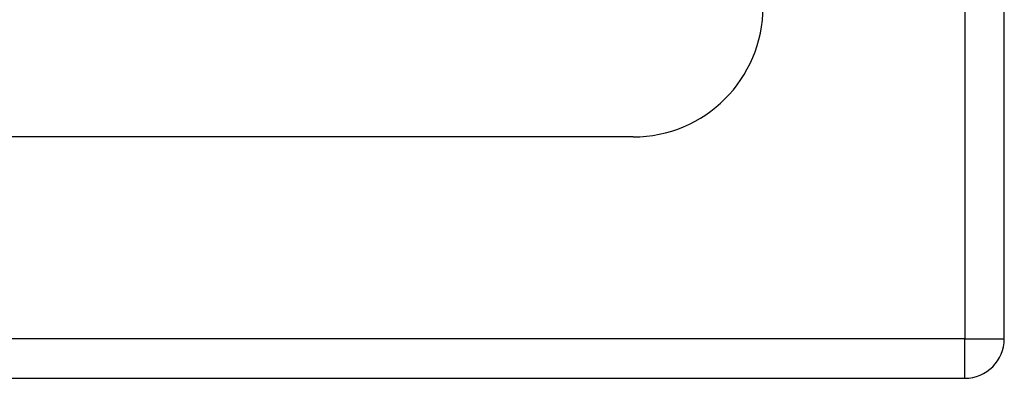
# Model space of a CAD drawing. Header units: inches. Extents: x 0 to 192, y -11 to 125.
# Tile 16 of 66: x 103.5 to 105.458, y 54.502 to 55.214. Entities that reach past the tile are written whole.
import ezdxf

# ---------------------------------------------------------------- set-up
doc = ezdxf.new("R2010")
doc.units = ezdxf.units.IN
doc.header["$LTSCALE"] = 11.537764
doc.header["$MEASUREMENT"] = 0
doc.layers.add('Visible Edges(ANSI)', color=7, linetype='Continuous', lineweight=25)
doc.layers.add('Visible Tangent Edges(ANSI)', color=7, linetype='Continuous', lineweight=25)

msp = doc.modelspace()

# ---------------------------------------------------------------- linework, layer by layer
at = {"layer": 'Visible Edges(ANSI)'}
for p, q in [((105.4579, 54.5803), (105.4579, 76.92145)), ((104.71976, 54.98135), (83.69741, 54.98135)), ((83.03801, 54.50155), (105.37916, 54.50155))]:
    msp.add_line(p, q, dxfattribs=at)
for centre, radius in [((104.71976, 55.2397), 0.25835), ((105.37916, 54.5803), 0.07875)]:
    msp.add_arc(centre, radius, 270, 0, dxfattribs=at)
at = {"layer": 'Visible Tangent Edges(ANSI)'}
for p, q in [((105.37916, 76.84571), (105.37916, 54.5803)), ((105.37916, 54.5803), (83.11675, 54.5803)), ((105.37916, 54.50155), (105.37916, 54.5803)), ((105.37916, 54.5803), (105.4579, 54.5803))]:
    msp.add_line(p, q, dxfattribs=at)

doc.saveas('drawing.dxf')
